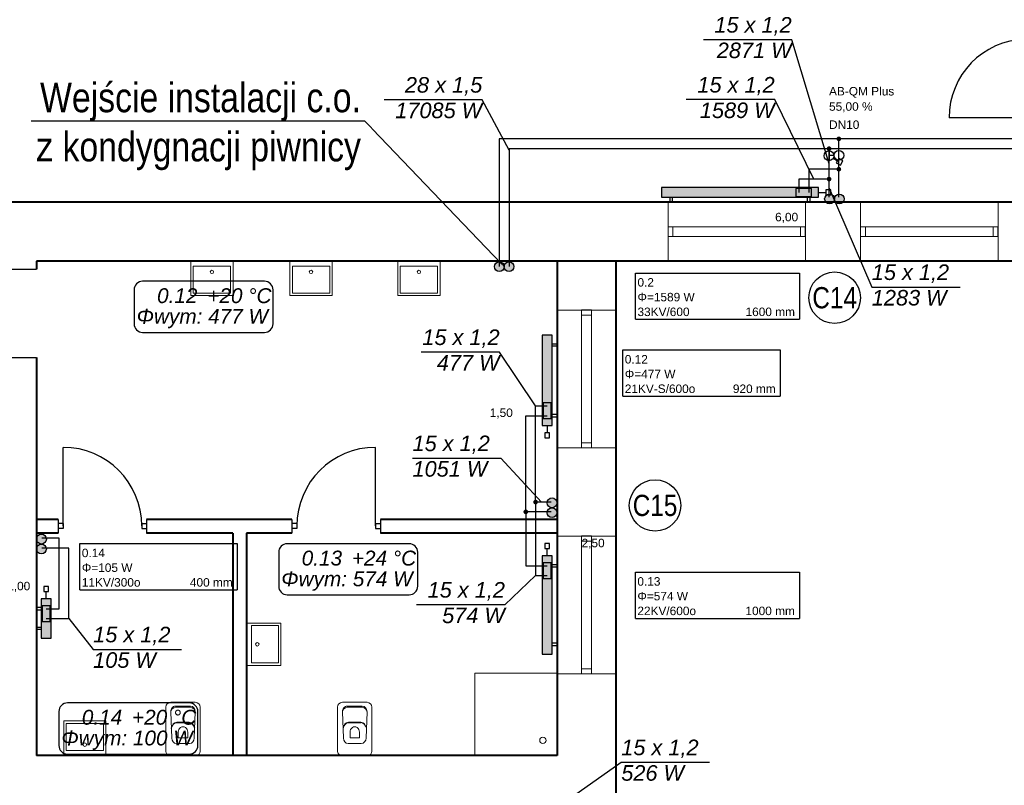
# Model space of a CAD drawing. Header units: millimetres. Extents: x 50532 to 99257, y 49161 to 61325.
# Tile 11 of 95: x 65512 to 66514, y 50277 to 51056. Entities that reach past the tile are written whole.
import ezdxf
from ezdxf import colors
from ezdxf.entities.mleader import LeaderData, LeaderLine
from ezdxf.enums import TextEntityAlignment as Align
from ezdxf.lldxf.tags import DXFTag
from ezdxf.math import Vec2, Vec3

# ---------------------------------------------------------------- set-up
doc = ezdxf.new("R2010")
doc.units = ezdxf.units.MM
for name, color, linetype, lineweight in [('cienka', 250, 'Continuous', 18), ('gruba', 8, 'Continuous', 40), ('IS_OPIS', 7, 'Continuous', 9), ('KRESKOWANIE', 9, 'Continuous', 0), ('średnia', 8, 'Continuous', 25)]:
    doc.layers.add(name, color=color, linetype=linetype, lineweight=lineweight)
for name, color, linetype in [('CP_UCSSPEC', 8, 'Continuous'), ('IS_Opisy_działek_Therm', 7, 'SOLID'), ('IS_Text_Armatury_Therm', 7, 'Continuous'), ('IS_Text_Konstrukcji', 7, 'Continuous'), ('IS_Text_Odbiornikow_Therm', 7, 'Continuous'), ('TABELKA', 7, 'Continuous')]:
    doc.layers.add(name, color=color, linetype=linetype)
for name, color, linetype, true_color in [('IS_Armatura_podłączeniowa_grz._dolnozas.', 7, 'SOLID', 0x000000), ('IS_Armatura_Therm', 7, 'SOLID', 0x000000), ('IS_Grafika', 7, 'SOLID', 0x000000), ('IS_Grzejniki_Plan_rzut', 7, 'SOLID', 0x000000)]:
    doc.layers.add(name, color=color, linetype=linetype, true_color=true_color)
doc.layers.add('IS_Powrót', color=5, linetype='DASH', lineweight=30, true_color=0x0000ff)
doc.layers.add('IS_Zasilanie', color=1, linetype='SOLID', lineweight=30, true_color=0xff0000)
doc.styles.add('ARIAL', font='ARIALN.TTF')
doc.styles.add('Arial Narrow_1', font='ARIALN.TTF')
doc.styles.add('CP_ATTR', font='romans.shx')
doc.styles.get("Standard").update_dxf_attribs({"font": 'GOTHIC.TTF'})
tags = doc.linetypes.add('DASH', pattern=[15, 10, -5]).pattern_tags.tags
tags[6:7] = [DXFTag(74, 4), DXFTag(75, 0), DXFTag(340, '0'), DXFTag(46, 0.0), DXFTag(50, 0.0), DXFTag(44, 0.0), DXFTag(45, 0.0)]
tags[4:5] = [DXFTag(74, 4), DXFTag(75, 0), DXFTag(340, '0'), DXFTag(46, 0.0), DXFTag(50, 0.0), DXFTag(44, 0.0), DXFTag(45, 0.0)]
tags = doc.linetypes.add('SOLID', pattern=[10, 10, 0]).pattern_tags.tags
tags[6:7] = [DXFTag(74, 4), DXFTag(75, 0), DXFTag(340, '0'), DXFTag(46, 0.0), DXFTag(50, 0.0), DXFTag(44, 0.0), DXFTag(45, 0.0)]
tags[4:5] = [DXFTag(74, 4), DXFTag(75, 0), DXFTag(340, '0'), DXFTag(46, 0.0), DXFTag(50, 0.0), DXFTag(44, 0.0), DXFTag(45, 0.0)]

# ---------------------------------------------------------------- blocks, each defined once
blk = doc.blocks.new('cp_insbp_1')
blk.add_point((0, 0))
at = {"style": 'CP_ATTR', "flags": 9}
for tag in ['FORM', 'TYPE', 'ID', 'WIDTH', 'HEIGHT', 'SYSTEM', 'VERSION', 'PIPE', 'OTHER']:
    blk.add_attdef(tag, text='', height=0.00005, dxfattribs=at).set_placement((-1, 1), align=Align.MIDDLE_LEFT)
blk = doc.blocks.new('cp_insbp_2')
blk.add_point((0, 0))
at = {"style": 'CP_ATTR', "flags": 9}
for tag in ['FORM', 'TYPE', 'ID', 'WIDTH', 'HEIGHT', 'SYSTEM', 'VERSION', 'PIPE', 'OTHER']:
    blk.add_attdef(tag, text='', height=0.00005, dxfattribs=at).set_placement((-1, 1), align=Align.MIDDLE_LEFT)
blk = doc.blocks.new('cp_insbp_3')
blk.add_point((0, 0))
at = {"style": 'CP_ATTR', "flags": 9}
for tag in ['OTHER', 'PIPE', 'VERSION', 'SYSTEM', 'HEIGHT', 'WIDTH', 'ID', 'TYPE', 'FORM']:
    blk.add_attdef(tag, text='', height=0.00005, dxfattribs=at).set_placement((-1, 1), align=Align.MIDDLE_LEFT)
blk = doc.blocks.new('2DARZ_115a_f5x525s')
for p, q in [((-21.5, 0), (21.5, 0)), ((-21.5, 0), (-21.5, -35)), ((21.5, 0), (21.5, -35)), ((-19, -5), (19, -5)), ((-19, -5), (-19, -32.5)), ((19, -5), (19, -32.5)), ((-21.5, -35), (21.5, -35)), ((-19, -32.5), (19, -32.5))]:
    blk.add_line(p, q)
blk.add_circle((0, -10.9), 1.75)
at = {"layer": 'CP_UCSSPEC', "xscale": 0.005, "yscale": 0.005, "zscale": 0.005}
for name, p in [('cp_insbp_2', (-21.5, 0)), ('cp_insbp_1', (0, 0)), ('cp_insbp_3', (21.5, 0))]:
    blk.add_blockref(name, p, dxfattribs=at)
at = {"style": 'CP_ATTR', "flags": 9}
for tag in ['OTHER', 'PRICE', 'WEIGHT', 'CHARACTER', 'ORDER-NO', 'PRODUCT-TYPE', 'ARTICLE', 'PRODUCER', 'NUMBER', 'GROUP', 'NAME']:
    blk.add_attdef(tag, text='', height=0.00005, dxfattribs=at).set_placement((-9.4, -1.2), align=Align.MIDDLE_LEFT)
blk = doc.blocks.new('2dar_Flush03_ff7hats')
for p, q in [((-13.5, 0), (13.5, 0)), ((-17.5, -49), (-17.5, -4)), ((17.5, -4), (17.5, -49)), ((-11.5, -17.6), (-12.5, -44.4)), ((-6.7, -12), (6.7, -12)), ((-4.8, -17.9), (4.8, -17.9)), ((-4.8, -17.9), (-4.8, -23.5)), ((4.8, -17.9), (4.8, -23.5)), ((11.5, -17.6), (12.5, -44.4)), ((-6.2, -33.2), (6.2, -33.2)), ((-6.2, -33.8), (6.2, -33.8)), ((-7.7, -48.9), (7.7, -48.9)), ((-7.7, -50), (7.7, -50)), ((-12.5, -54), (12.5, -54))]:
    blk.add_line(p, q)
for centre, radius, start, end in [((-13.5, -4), 4, 90, 180), ((13.5, -4), 4, 0, 90), ((-12.5, -49), 5, 180, 270), ((12.5, -49), 5, 270, 0)]:
    blk.add_arc(centre, radius, start, end)
for centre, major_axis, start_param, end_param in [((-6.7, -17.6), (0, 5.59), 0, 1.570796), ((6.7, -17.6), (0, 5.59), -1.570796, 0), ((-5.6, -25.7), (0, 7.54), 1.795387, 3.036651), ((-5.6, -26.3), (0, 7.54), 1.783388, 3.036651), ((0, -23.5), (0, 5.59), 1.570796, 4.712389), ((5.5, -25.7), (0, 7.62), 3.249935, 4.46248), ((5.5, -26.2), (0, 7.62), 3.249935, 4.473293), ((-7.7, -43.3), (0, 5.59), 1.664853, 3.141593), ((-7.7, -44.4), (0, 5.59), 1.570796, 3.141593), ((7.7, -43.3), (0, 5.59), 3.141593, 4.618332), ((7.7, -44.4), (0, 5.59), 3.141593, 4.712389)]:
    blk.add_ellipse(centre, major_axis=major_axis, ratio=0.860324, start_param=start_param, end_param=end_param)
at = {"style": 'CP_ATTR', "flags": 9}
for tag in ['OTHER', 'PRICE', 'WEIGHT', 'CHARACTER', 'ORDER-NO', 'PRODUCT-TYPE', 'ARTICLE', 'PRODUCER', 'NUMBER', 'GROUP', 'NAME']:
    blk.add_attdef(tag, text='', height=0.00005, dxfattribs=at).set_placement((-14.7, -2.6), align=Align.MIDDLE_LEFT)
blk = doc.blocks.new('G$CD8E8D5A8')
at = {"layer": 'cienka'}
for p, q in [((3101, 1232.5), (3101, 1292.5)), ((3241, 1232.5), (3241, 1292.5)), ((3297, 1232.5), (3297, 1292.5)), ((3437, 1232.5), (3437, 1292.5)), ((3101, 1267.5), (3241, 1267.5)), ((3106, 1257.5), (3106, 1267.5)), ((3236, 1257.5), (3236, 1267.5)), ((3297, 1267.5), (3437, 1267.5)), ((3302, 1257.5), (3302, 1267.5)), ((3432, 1257.5), (3432, 1267.5)), ((3101, 1257.5), (3241, 1257.5)), ((3297, 1257.5), (3437, 1257.5)), ((3048, 1182.5), (2988, 1182.5)), ((3013, 1042.5), (3013, 1182.5)), ((3023, 1177.5), (3013, 1177.5)), ((3023, 1042.5), (3023, 1182.5)), ((3048, 1042.5), (2988, 1042.5)), ((3023, 1047.5), (3013, 1047.5)), ((3048, 952.5), (2988, 952.5)), ((3013, 812.5), (3013, 952.5)), ((3023, 812.5), (3023, 952.5)), ((3023, 947.5), (3013, 947.5)), ((3048, 812.5), (2988, 812.5)), ((3023, 817.5), (3013, 817.5))]:
    blk.add_line(p, q, dxfattribs=at)
at = {"layer": 'gruba'}
for p, q in [((4587, 1292.5), (2413, 1292.5)), ((4647, 1232.5), (2458, 1232.5)), ((2458, 1232.5), (2458, 1224.3)), ((2988, 1232.5), (2988, 729.5)), ((3048, 1232.5), (3048, 22.5)), ((2458, 1134.3), (2458, 729.5)), ((2480.3, 969.5), (2458, 969.5)), ((2718.2, 969.5), (2570.3, 969.5)), ((2988, 969.5), (2808.2, 969.5)), ((2480.3, 955.5), (2458, 955.5)), ((2658, 955.5), (2570.3, 955.5)), ((2658, 955.5), (2658, 729.5)), ((2718.2, 955.5), (2672, 955.5)), ((2672, 955.5), (2672, 729.5)), ((2988, 955.5), (2808.2, 955.5)), ((2988, 729.5), (2458, 729.5))]:
    blk.add_line(p, q, dxfattribs=at)
at = {"layer": 'KRESKOWANIE', "ltscale": 20}
blk.add_lwpolyline([(2904.5, 813), (2988, 813), (2988, 729.5), (2904.5, 729.5)], close=True, dxfattribs=at)
blk.add_circle((2973.6, 744.7), 3.23, dxfattribs=at)
at = {"layer": 'średnia'}
for p, q in [((3469.7, 1378.5), (3387.2, 1378.5)), ((3241, 1257.5), (3241, 1267.5)), ((3437, 1257.5), (3437, 1267.5)), ((2413, 1224.3), (2458, 1224.3)), ((3023, 1182.5), (3013, 1182.5)), ((2413, 1134.3), (2458, 1134.3)), ((2485.3, 963), (2485.3, 1043)), ((2803.2, 963), (2803.2, 1043)), ((2480.3, 969.5), (2480.3, 955.5)), ((2485.3, 965.5), (2480.3, 965.5)), ((2485.3, 965.5), (2485.3, 960.5)), ((2565.3, 965.5), (2565.3, 960.5)), ((2565.3, 965.5), (2570.3, 965.5)), ((2570.3, 969.5), (2570.3, 955.5)), ((2718.2, 969.5), (2718.2, 955.5)), ((2723.2, 965.5), (2718.2, 965.5)), ((2723.2, 965.5), (2723.2, 960.5)), ((2803.2, 965.5), (2803.2, 960.5)), ((2803.2, 965.5), (2808.2, 965.5)), ((2808.2, 969.5), (2808.2, 955.5)), ((2485.3, 960.5), (2480.3, 960.5)), ((2565.3, 960.5), (2570.3, 960.5)), ((2723.2, 960.5), (2718.2, 960.5)), ((2803.2, 960.5), (2808.2, 960.5)), ((3023, 952.5), (3013, 952.5))]:
    blk.add_line(p, q, dxfattribs=at)
for centre, radius, start, end in [((3467.2, 1378.5), 80.1, 91.8396, 179.9791), ((2485.3, 963), 80, 0, 90), ((2803.2, 963), 80, 90, 180)]:
    blk.add_arc(centre, radius, start, end, dxfattribs=at)
at = {"layer": 'KRESKOWANIE', "ltscale": 20}
for p, rotation in [((2636.7, 1232.5), 359.9999999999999), ((2737.6, 1232.5), 359.9999999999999), ((2847.4, 1232.5), 359.9999999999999), ((2672, 842.5), 89.99999999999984), ((2507.4, 729.5), 179.9999999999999)]:
    blk.add_blockref('2DARZ_115a_f5x525s', p, dxfattribs=dict(at, rotation=rotation))
at = {"layer": 'KRESKOWANIE', "ltscale": 20, "xscale": -1, "rotation": 179.9999999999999}
for p in [(2607.3, 729.5), (2782.1, 729.5)]:
    blk.add_blockref('2dar_Flush03_ff7hats', p, dxfattribs=at)

msp = doc.modelspace()

# ---------------------------------------------------------------- hatches: boundary and pattern name
at = {"layer": 'IS_Grafika', "transparency": 33554687}
h = msp.add_hatch(color=7, dxfattribs=at)
h.dxf.hatch_style = 1
edge = h.paths.add_edge_path()
edge.add_arc((66346, 50873.9), 5, 0, 360)
edge = h.paths.add_edge_path()
edge.add_arc((66336, 50873.9), 5, 0, 360)
h = msp.add_hatch(color=7, dxfattribs=at)
h.dxf.hatch_style = 1
edge = h.paths.add_edge_path()
edge.add_arc((66009.8, 50805.1), 5, 0, 360)
edge = h.paths.add_edge_path()
edge.add_arc((65999.8, 50805.1), 5, 0, 360)
h = msp.add_hatch(color=7, dxfattribs=at)
h.dxf.hatch_style = 1
edge = h.paths.add_edge_path()
edge.add_arc((66053.5, 50554.6), 5, 0, 360)
edge = h.paths.add_edge_path()
edge.add_arc((66053.5, 50564.6), 5, 0, 360)
h = msp.add_hatch(color=7, dxfattribs=at)
h.dxf.hatch_style = 1
edge = h.paths.add_edge_path()
edge.add_arc((65533.8, 50517.7), 5, 0, 360)
edge = h.paths.add_edge_path()
edge.add_arc((65533.8, 50527.7), 5, 0, 360)
at = {"layer": 'IS_Grzejniki_Plan_rzut'}
for points in [[(66164.8, 50875.6), (66324.8, 50875.6), (66324.8, 50885.6), (66164.8, 50885.6)], [(66053.6, 50643.3), (66053.6, 50735.3), (66043.6, 50735.3), (66043.6, 50643.3)], [(66053.6, 50410.6), (66053.6, 50510.6), (66043.6, 50510.6), (66043.6, 50410.6)], [(65533.6, 50466.8), (65533.6, 50426.8), (65543.6, 50426.8), (65543.6, 50466.8)]]:
    msp.add_hatch(color=8, dxfattribs=at).paths.add_polyline_path(points)
at = {"layer": 'IS_Opisy_działek_Therm'}
h = msp.add_hatch(color=1, dxfattribs=at)
edge = h.paths.add_edge_path()
edge.add_arc((66335.5, 50925.1), 2.4, 90, 450)
h = msp.add_hatch(color=1, dxfattribs=at)
edge = h.paths.add_edge_path()
edge.add_arc((66335.5, 50894.2), 2.4, 90, 450)
h = msp.add_hatch(color=1, dxfattribs=at)
edge = h.paths.add_edge_path()
edge.add_arc((66036.8, 50565.4), 2.4, 0, 360)
at = {"layer": 'IS_Powrót'}
h = msp.add_hatch(color=256, dxfattribs=at)
edge = h.paths.add_edge_path()
edge.add_arc((66345.5, 50935.1), 2.4, 90, 450)
at = {"layer": 'IS_Text_Armatury_Therm'}
h = msp.add_hatch(color=5, dxfattribs=at)
edge = h.paths.add_edge_path()
edge.add_arc((66345.5, 50904.2), 2.4, 90, 450)
h = msp.add_hatch(color=5, dxfattribs=at)
edge = h.paths.add_edge_path()
edge.add_arc((66026.8, 50555.4), 2.4, 0, 360)

# ---------------------------------------------------------------- linework, layer by layer
at = {"layer": 'IS_Armatura_podłączeniowa_grz._dolnozas.'}
for p, q in [((66317.8, 50884.6), (66301.8, 50884.6)), ((66301.8, 50884.6), (66301.8, 50876.6)), ((66301.8, 50876.6), (66317.8, 50876.6)), ((66317.8, 50876.6), (66317.8, 50884.6)), ((66052.6, 50666.3), (66044.6, 50666.3)), ((66044.6, 50666.3), (66044.6, 50650.3)), ((66052.6, 50650.3), (66052.6, 50666.3)), ((66044.6, 50650.3), (66052.6, 50650.3)), ((66052.6, 50503.6), (66044.6, 50503.6)), ((66044.6, 50503.6), (66044.6, 50487.6)), ((66052.6, 50487.6), (66052.6, 50503.6)), ((66044.6, 50487.6), (66052.6, 50487.6)), ((65534.6, 50459.8), (65534.6, 50443.8)), ((65542.6, 50459.8), (65534.6, 50459.8)), ((65542.6, 50443.8), (65542.6, 50459.8)), ((65534.6, 50443.8), (65542.6, 50443.8))]:
    msp.add_line(p, q, dxfattribs=at)
at = {"layer": 'IS_Armatura_Therm'}
for p, q in [((66335.5, 50923.3), (66335.5, 50913.3)), ((66340.5, 50918.3), (66335.5, 50918.3)), ((66324.8, 50880.6), (66332.3, 50880.6)), ((66337.3, 50883.1), (66332.3, 50883.1)), ((66332.3, 50883.1), (66332.3, 50878.1)), ((66332.3, 50878.1), (66337.3, 50878.1)), ((66337.3, 50878.1), (66337.3, 50883.1)), ((66046.1, 50635.8), (66046.1, 50630.8)), ((66051.1, 50635.8), (66046.1, 50635.8)), ((66048.6, 50643.3), (66048.6, 50635.8)), ((66051.1, 50630.8), (66051.1, 50635.8)), ((66046.1, 50630.8), (66051.1, 50630.8)), ((66051.1, 50523.1), (66046.1, 50523.1)), ((66046.1, 50523.1), (66046.1, 50518.1)), ((66046.1, 50518.1), (66051.1, 50518.1)), ((66048.6, 50510.6), (66048.6, 50518.1)), ((66051.1, 50518.1), (66051.1, 50523.1)), ((65541.1, 50479.3), (65536.1, 50479.3)), ((65536.1, 50479.3), (65536.1, 50474.3)), ((65536.1, 50474.3), (65541.1, 50474.3)), ((65538.6, 50466.8), (65538.6, 50474.3)), ((65541.1, 50474.3), (65541.1, 50479.3))]:
    msp.add_line(p, q, dxfattribs=at)
at = {"layer": 'IS_Armatura_Therm', "color": 1}
for p, q in [((66339.8, 50915.4), (66344.1, 50912.9)), ((66345.4, 50915.1), (66342.9, 50910.8)), ((66349.7, 50912.6), (66345.4, 50915.1)), ((66342.9, 50910.8), (66347.2, 50908.3)), ((66347.2, 50908.3), (66349.7, 50912.6))]:
    msp.add_line(p, q, dxfattribs=at)
msp.add_ellipse((66335.5, 50917.9), major_axis=(5, 0), ratio=1, dxfattribs=at)
at = {"layer": 'IS_Armatura_Therm'}
msp.add_ellipse((66345.5, 50918.3), major_axis=(5, 0), ratio=1, dxfattribs=at)
at = {"layer": 'IS_Grafika'}
for centre in [(66336, 50873.9), (66346, 50873.9), (65999.8, 50805.1), (66009.8, 50805.1), (66053.5, 50564.6), (66053.5, 50554.6), (65533.8, 50527.7), (65533.8, 50517.7)]:
    msp.add_circle(centre, 5, dxfattribs=at)
at = {"layer": 'IS_Grzejniki_Plan_rzut'}
for p, q in [((66324.8, 50885.6), (66164.8, 50885.6)), ((66164.8, 50885.6), (66164.8, 50875.6)), ((66324.8, 50875.6), (66324.8, 50885.6)), ((66164.8, 50875.6), (66324.8, 50875.6)), ((66173.6, 50875.6), (66173.6, 50870.6)), ((66176.1, 50870.6), (66176.1, 50875.6)), ((66313.6, 50870.6), (66313.6, 50875.6)), ((66316.1, 50875.6), (66316.1, 50870.6)), ((66173.6, 50870.6), (66176.1, 50870.6)), ((66316.1, 50870.6), (66313.6, 50870.6)), ((66053.6, 50735.3), (66043.6, 50735.3)), ((66043.6, 50735.3), (66043.6, 50643.3)), ((66053.6, 50643.3), (66053.6, 50735.3)), ((66053.6, 50726.5), (66058.6, 50726.5)), ((66058.6, 50726.5), (66058.6, 50724)), ((66058.6, 50724), (66053.6, 50724)), ((66058.6, 50654.5), (66053.6, 50654.5)), ((66058.6, 50652), (66058.6, 50654.5)), ((66053.6, 50652), (66058.6, 50652)), ((66043.6, 50643.3), (66053.6, 50643.3)), ((66053.6, 50510.6), (66043.6, 50510.6)), ((66043.6, 50510.6), (66043.6, 50410.6)), ((66053.6, 50410.6), (66053.6, 50510.6)), ((66053.6, 50501.8), (66058.6, 50501.8)), ((66058.6, 50499.3), (66053.6, 50499.3)), ((66058.6, 50501.8), (66058.6, 50499.3)), ((65533.6, 50466.8), (65533.6, 50426.8)), ((65543.6, 50466.8), (65533.6, 50466.8)), ((65543.6, 50426.8), (65543.6, 50466.8)), ((65533.6, 50458.1), (65528.6, 50458.1)), ((65528.6, 50458.1), (65528.6, 50455.6)), ((65528.6, 50455.6), (65533.6, 50455.6)), ((65528.6, 50435.6), (65528.6, 50438.1)), ((65528.6, 50438.1), (65533.6, 50438.1)), ((65533.6, 50435.6), (65528.6, 50435.6)), ((65533.6, 50426.8), (65543.6, 50426.8)), ((66058.6, 50421.8), (66053.6, 50421.8)), ((66053.6, 50419.3), (66058.6, 50419.3)), ((66058.6, 50419.3), (66058.6, 50421.8)), ((66043.6, 50410.6), (66053.6, 50410.6))]:
    msp.add_line(p, q, dxfattribs=at)
at = {"layer": 'IS_Opisy_działek_Therm'}
for p, q in [((66297.5, 51036), (66207.6, 51036)), ((66335.5, 50909.6), (66297.5, 51036)), ((65982.5, 50974.8), (65882.6, 50974.8)), ((66009.8, 50923.7), (65982.5, 50974.8)), ((66280.2, 50975), (66190.2, 50975)), ((66320.1, 50894.2), (66280.2, 50975)), ((66335.5, 50884.9), (66379, 50784.2)), ((66379, 50784.2), (66469, 50784.2)), ((66000.2, 50718), (65920.4, 50718)), ((66036.8, 50663.3), (66000.2, 50718)), ((65911.5, 50610), (66001.4, 50610)), ((66042.8, 50565.4), (66001.4, 50610)), ((66036.8, 50490.6), (66005.6, 50460.9)), ((66005.6, 50460.9), (65915.6, 50460.9)), ((65561.7, 50446.8), (65586.4, 50415.4)), ((65586.4, 50415.4), (65676.4, 50415.4)), ((66044.5, 50244.7), (66124, 50300.5)), ((66124, 50300.5), (66213.9, 50300.5))]:
    msp.add_line(p, q, dxfattribs=at)
at = {"layer": 'IS_Powrót'}
for p, q in [((66345.5, 50935.1), (65999.8, 50935.1)), ((65999.8, 50935.1), (65999.8, 50805.1)), ((66345.5, 50904.2), (66345.5, 50935.1)), ((66933.2, 50935.1), (66345.5, 50935.1)), ((66345.5, 50904.2), (66314.8, 50904.2)), ((66314.8, 50904.2), (66314.8, 50880.6)), ((66345.5, 50875.6), (66345.5, 50904.2)), ((66026.8, 50555.4), (66026.8, 50653.3)), ((66026.8, 50653.3), (66048.6, 50653.3)), ((66052.6, 50555.4), (66026.8, 50555.4)), ((66026.8, 50555.4), (66026.8, 50500.6)), ((65551.7, 50528.5), (65534.1, 50528.5)), ((65551.7, 50456.8), (65551.7, 50528.5)), ((66026.8, 50500.6), (66048.6, 50500.6)), ((65538.6, 50456.8), (65551.7, 50456.8))]:
    msp.add_line(p, q, dxfattribs=at)
at = {"layer": 'IS_Text_Konstrukcji', "linetype": 'SOLID'}
for points in [[(65636.8, 50738.1), (65760.9, 50738.1, 0.414214), (65769.6, 50746.8), (65769.6, 50781.5, 0.414214), (65760.9, 50790.1), (65636.8, 50790.1, 0.414214), (65628.1, 50781.5), (65628.1, 50746.8, 0.414214), (65636.8, 50738.1)], [(65783.9, 50471), (65908.1, 50471, 0.414214), (65916.8, 50479.7), (65916.8, 50514.3, 0.414214), (65908.1, 50523), (65783.9, 50523, 0.414214), (65775.3, 50514.3), (65775.3, 50479.7, 0.414214), (65783.9, 50471)], [(65560.2, 50308.9), (65684.3, 50308.9, 0.414214), (65693, 50317.6), (65693, 50352.3, 0.414214), (65684.3, 50360.9), (65560.2, 50360.9, 0.414214), (65551.5, 50352.3), (65551.5, 50317.6, 0.414214), (65560.2, 50308.9)]]:
    msp.add_lwpolyline(points, format="xyb", dxfattribs=at)
at = {"layer": 'IS_Text_Konstrukcji', "ltscale": 20}
for centre in [(66341.2, 50773.4), (66158.4, 50562)]:
    msp.add_circle(centre, 26.2, dxfattribs=at)
at = {"layer": 'IS_Text_Odbiornikow_Therm', "linetype": 'SOLID'}
for p, q in [((66138.5, 50751.5), (66138.5, 50798.5)), ((66138.5, 50798.5), (66305.5, 50798.5)), ((66305.5, 50798.5), (66305.5, 50751.5)), ((66138.5, 50751.5), (66305.5, 50751.5)), ((66125.6, 50673.2), (66125.6, 50720.2)), ((66125.6, 50720.2), (66285.6, 50720.2)), ((66285.6, 50720.2), (66285.6, 50673.2)), ((66125.6, 50673.2), (66285.6, 50673.2)), ((65572.9, 50476.1), (65572.9, 50523.1)), ((65572.9, 50523.1), (65732.9, 50523.1)), ((65732.9, 50523.1), (65732.9, 50476.1)), ((66138.4, 50447), (66138.4, 50494)), ((66138.4, 50494), (66305.4, 50494)), ((66305.4, 50494), (66305.4, 50447)), ((65572.9, 50476.1), (65732.9, 50476.1)), ((66138.4, 50447), (66305.4, 50447))]:
    msp.add_line(p, q, dxfattribs=at)
at = {"layer": 'IS_Zasilanie'}
for p, q in [((66335.5, 50925.1), (66009.8, 50925.1)), ((66009.8, 50925.1), (66009.8, 50805.1)), ((66335.5, 50894.2), (66335.5, 50925.1)), ((66923.2, 50925.1), (66335.5, 50925.1)), ((66335.5, 50894.2), (66304.8, 50894.2)), ((66304.8, 50894.2), (66304.8, 50880.6)), ((66335.5, 50875.6), (66335.5, 50894.2)), ((66036.8, 50565.4), (66036.8, 50663.3)), ((66036.8, 50663.3), (66048.6, 50663.3)), ((66052.6, 50565.4), (66036.8, 50565.4)), ((66036.8, 50565.4), (66036.8, 50490.6)), ((65561.7, 50518.5), (65534.1, 50518.5)), ((65561.7, 50446.8), (65561.7, 50518.5)), ((66036.8, 50490.6), (66048.6, 50490.6)), ((65538.6, 50446.8), (65561.7, 50446.8))]:
    msp.add_line(p, q, dxfattribs=at)

# ---------------------------------------------------------------- block references
at = {"layer": 'TABELKA'}
msp.add_blockref('G$CD8E8D5A8', (63070.6, 49578.1), dxfattribs=at)

# ---------------------------------------------------------------- texts
at = {"layer": 'IS_Opisy_działek_Therm', "char_height": 15.84}
for s, insert, attachment_point in [('\\fArial|b0|i1;15 x 1,2', (66297.5, 51040.3), 9), ('\\fArial|b0|i1;2871 W', (66297.5, 51033.1), 3), ('\\fArial|b0|i1;28 x 1,5', (65982.5, 50979.2), 9), ('\\fArial|b0|i1;15 x 1,2', (66280.2, 50979.3), 9), ('\\fArial|b0|i1;17085 W', (65982.5, 50972), 3), ('\\fArial|b0|i1;1589 W', (66280.2, 50972.1), 3), ('\\fArial|b0|i1;15 x 1,2', (66379, 50788.5), 7), ('\\fArial|b0|i1;1283 W', (66379, 50781.3), 1), ('\\fArial|b0|i1;15 x 1,2', (66000.2, 50722.3), 9), ('\\fArial|b0|i1;477 W', (66000.2, 50715.1), 3), ('\\fArial|b0|i1;15 x 1,2', (65911.5, 50614.3), 7), ('{\\fArial|b0|i1|c0|p0;1051 W}', (65911.5, 50607.1), 1), ('\\fArial|b0|i1;15 x 1,2', (66005.6, 50465.2), 9), ('\\fArial|b0|i1;574 W', (66005.6, 50458), 3), ('\\fArial|b0|i1;15 x 1,2', (65586.4, 50419.7), 7), ('\\fArial|b0|i1;105 W', (65586.4, 50412.5), 1), ('\\fArial|b0|i1;15 x 1,2', (66124, 50304.8), 7), ('\\fArial|b0|i1;526 W', (66124, 50297.6), 1)]:
    msp.add_mtext(s, dxfattribs=dict(at, insert=insert, attachment_point=attachment_point))
at = {"layer": 'IS_Text_Armatury_Therm', "linetype": 'SOLID', "char_height": 8.64}
for s, insert, attachment_point in [('\\fArial|b0|i0;AB-QM Plus', (66335.5, 50976.9), 7), ('\\fArial|b0|i0;55,00 %', (66335.5, 50962.1), 7), ('\\fArial|b0|i0;DN10  ', (66335.5, 50945.1), 7), ('\\fArial|b0|i0;6,00  ', (66280.6, 50849.6), 7), ('\\fArial|b0|i0;1,50  ', (66013.6, 50650.4), 9), ('\\fArial|b0|i0;2,50  ', (66083.6, 50517.8), 7), ('\\fArial|b0|i0;1,00  ', (65522.4, 50474), 9)]:
    msp.add_mtext(s, dxfattribs=dict(at, insert=insert, attachment_point=attachment_point))
at = {"layer": 'IS_Text_Konstrukcji', "ltscale": 20, "style": 'Arial Narrow_1'}
for s, p in [('C14', (66341.2, 50773.4)), ('C15', (66158.4, 50562))]:
    msp.add_text(s, height=21.6, dxfattribs=at).set_placement(p, align=Align.MIDDLE_CENTER)
at = {"layer": 'IS_Text_Konstrukcji', "linetype": 'SOLID', "char_height": 15.12}
for s, insert, attachment_point in [('\\fArial|b0|i1;0.12', (65692.6, 50767.7), 9), ('\\fArial|b0|i1;+20 °C', (65702.6, 50767.7), 7), ('\\fArial|b0|i1;Φwym: 477 W', (65697.6, 50762), 2), ('\\fArial|b0|i1;0.13', (65839.8, 50500.6), 9), ('\\fArial|b0|i1;+24 °C', (65849.8, 50500.6), 7), ('\\fArial|b0|i1;Φwym: 574 W', (65844.8, 50494.8), 2), ('\\fArial|b0|i1;0.14', (65616, 50338.6), 9), ('\\fArial|b0|i1;+20 °C', (65626, 50338.6), 7), ('\\fArial|b0|i1;Φwym: 100 W', (65621, 50332.8), 2)]:
    msp.add_mtext(s, dxfattribs=dict(at, insert=insert, attachment_point=attachment_point))
at = {"layer": 'IS_Text_Odbiornikow_Therm', "linetype": 'SOLID', "char_height": 8.64, "attachment_point": 7}
for s, insert in [('\\fArial|b0|i0;0.2', (66140.5, 50784.6)), ('\\fArial|b0|i0;Φ=1589 W', (66140.5, 50769.6)), ('\\fArial|b0|i0;33KV/600', (66140.5, 50754.6)), ('\\fArial|b0|i0;1600 mm', (66250.5, 50754.6)), ('\\fArial|b0|i0;0.12', (66127.6, 50706.3)), ('\\fArial|b0|i0;Φ=477 W', (66127.6, 50691.3)), ('\\fArial|b0|i0;21KV-S/600o', (66127.6, 50676.3)), ('\\fArial|b0|i0;920 mm', (66237.6, 50676.3)), ('\\fArial|b0|i0;0.14', (65574.9, 50509.2)), ('\\fArial|b0|i0;Φ=105 W', (65574.9, 50494.2)), ('\\fArial|b0|i0;11KV/300o', (65574.9, 50479.2)), ('\\fArial|b0|i0;400 mm', (65684.9, 50479.2)), ('\\fArial|b0|i0;0.13', (66140.4, 50480.2)), ('\\fArial|b0|i0;Φ=574 W', (66140.4, 50465.2)), ('\\fArial|b0|i0;22KV/600o', (66140.4, 50450.2)), ('\\fArial|b0|i0;1000 mm', (66250.4, 50450.2))]:
    msp.add_mtext(s, dxfattribs=dict(at, insert=insert))

# ---------------------------------------------------------------- next in the draw order: leaders
at = {"layer": 'IS_OPIS'}
ml = msp.add_multileader_mtext('Standard', dxfattribs=at)
ml.set_content('{\\C250;\\c3355443;Wejście instalacji c.o. z kondygnacji piwnicy}', color=256, style='ARIAL')
ml.set_leader_properties(color=256)
ml.build(insert=Vec2(0, 0))
ml.multileader.update_dxf_attribs({"text_left_attachment_type": 6, "text_right_attachment_type": 6, "dogleg_length": 3, "arrow_head_size": 4.5})
ctx = ml.context
ctx.base_point, ctx.char_height, ctx.arrow_head_size, ctx.landing_gap_size, ctx.plane_origin = Vec3(65528.3, 50953.2), 30, 4.5, 1.12, Vec3(64646.2, 50765.4)
ctx.left_attachment, ctx.right_attachment, ctx.text_align_type, ctx.attachment_type = 6, 6, 2, 2
notes = []
notes.append((ctx, [(0, (1, 1, 0), (65863.1, 50953.2), (-1, 0), 3, [(0, [(66004.8, 50805.1)], 0, [])])]))
ctx.mtext.insert, ctx.mtext.width, ctx.mtext.alignment, ctx.mtext.flow_direction = Vec3(65859, 50992.2), 332.251, 3, 5
ctx.mtext.has_bg_fill, ctx.mtext.bg_color, ctx.mtext.bg_scale_factor, ctx.mtext.bg_transparency, ctx.mtext.use_window_bg_color = 1, -1027028792, 1.5, 0, 1
for ctx, leaders in notes:
    for number, flags, end, landing, length, lines in leaders:
        leader = LeaderData()
        leader.index, (leader.has_last_leader_line, leader.has_dogleg_vector, leader.attachment_direction) = number, flags
        leader.last_leader_point, leader.dogleg_vector, leader.dogleg_length = Vec3(end), Vec3(landing), length
        for number, points, colour, breaks in lines:
            line = LeaderLine()
            line.index, line.vertices, line.color, line.breaks = number, Vec3.list(points), colors.encode_raw_color(colour), breaks
            leader.lines.append(line)
        ctx.leaders.append(leader)

doc.saveas('drawing.dxf')
